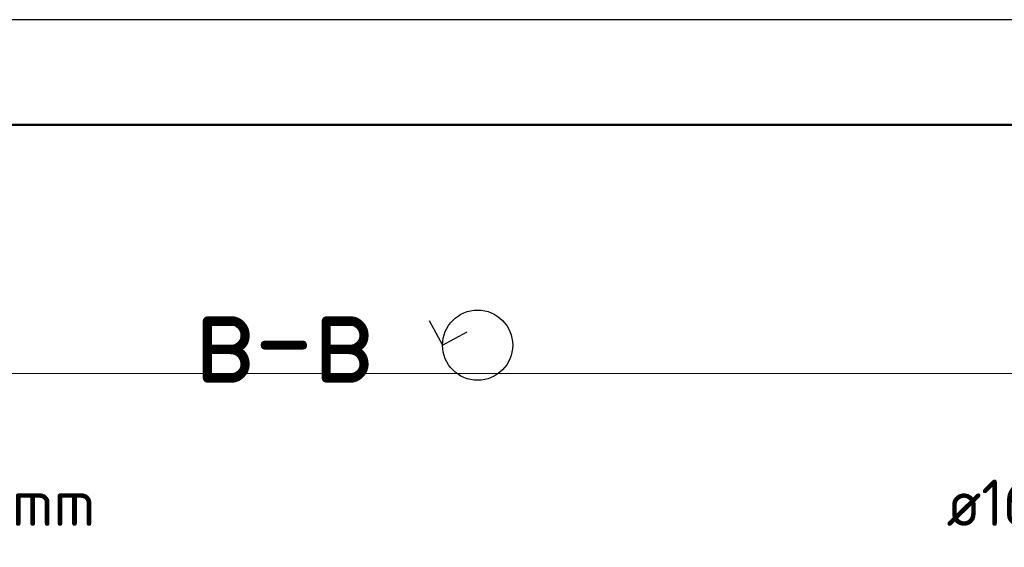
# Model space of a CAD drawing. Header units: millimetres. Extents: x 0 to 42000, y 0 to 29700.
# Tile 29 of 30: x 30947 to 35629, y 27193 to 29700. Entities that reach past the tile are written whole.
import ezdxf

# ---------------------------------------------------------------- set-up
doc = ezdxf.new("R2010")
doc.units = ezdxf.units.MM
for name, color, linetype, lineweight in [('S1 Продольная арматура', 52, 'Continuous', 25), ('Standard', 7, 'Continuous', 25), ('Заголовок чертежа', 7, 'Continuous', 25), ('Хомут', 52, 'Continuous', 25)]:
    doc.layers.add(name, color=color, linetype=linetype, lineweight=lineweight)
doc.styles.add('ISOCPEUR', font='txt')

msp = doc.modelspace()

# ---------------------------------------------------------------- linework, layer by layer
at = {"layer": 'Standard', "color": 7, "linetype": 'Continuous', "lineweight": 25, "transparency": 33554687}
msp.add_lwpolyline([(0, 0), (42000, 0), (42000, 29700), (0, 29700), (0, 0)], close=True, dxfattribs=at)
at = {"layer": 'Standard', "color": 7, "linetype": 'Continuous', "lineweight": 50, "transparency": 33554687}
msp.add_lwpolyline([(2000, 29200), (41500, 29200), (41500, 500), (2000, 500), (2000, 29200)], close=True, dxfattribs=at)
at = {"layer": 'Standard', "color": 7, "linetype": 'Continuous', "lineweight": 13, "transparency": 33554687}
msp.add_lwpolyline([(41500, 29200), (23000, 29200), (23000, 6000), (41500, 6000), (41500, 29200)], dxfattribs=at)
at = {"layer": 'Standard', "color": 7, "linetype": 'Continuous', "lineweight": 25, "transparency": 33554687}
msp.add_lwpolyline([(32894.1, 28270.5), (32957.8, 28153.3), (33074.9, 28217)], dxfattribs=at)
at = {"layer": 'Standard', "color": 254, "linetype": 'Continuous', "lineweight": 18, "true_color": 0xc4c4ff, "transparency": 33554687}
msp.add_lwpolyline([(26250.6, 22463.4), (37525.3, 22463.4), (37525.3, 28018.2), (26250.6, 28018.2), (26250.6, 22463.4)], dxfattribs=at)
at = {"layer": 'Standard', "color": 7, "linetype": 'Continuous', "lineweight": 25, "transparency": 33554687}
msp.add_circle((33124.5, 28153.3), 166.7, dxfattribs=at)

# ---------------------------------------------------------------- texts
at = {"layer": 'S1 Продольная арматура', "color": 7, "linetype": 'Continuous', "lineweight": 13, "transparency": 33554687, "insert": (35354, 27294.2), "char_height": 220, "width": 1599.147, "attachment_point": 7, "style": 'ISOCPEUR'}
msp.add_mtext('\\W0.94;ø16 L=п.м. ', dxfattribs=at)
at = {"layer": 'Заголовок чертежа', "color": 7, "linetype": 'Continuous', "lineweight": 50, "transparency": 33554687, "insert": (31777.5, 27975), "char_height": 450, "width": 1149.522, "attachment_point": 7, "style": 'ISOCPEUR'}
msp.add_mtext('\\W0.91;в-в', dxfattribs=at)
at = {"layer": 'Хомут', "color": 7, "linetype": 'Continuous', "lineweight": 13, "transparency": 33554687, "insert": (29589.4, 27294.2), "char_height": 220, "width": 2018.387, "attachment_point": 7, "style": 'ISOCPEUR'}
msp.add_mtext('\\W0.96;ø8 L=1640mm ', dxfattribs=at)

doc.saveas('drawing.dxf')
